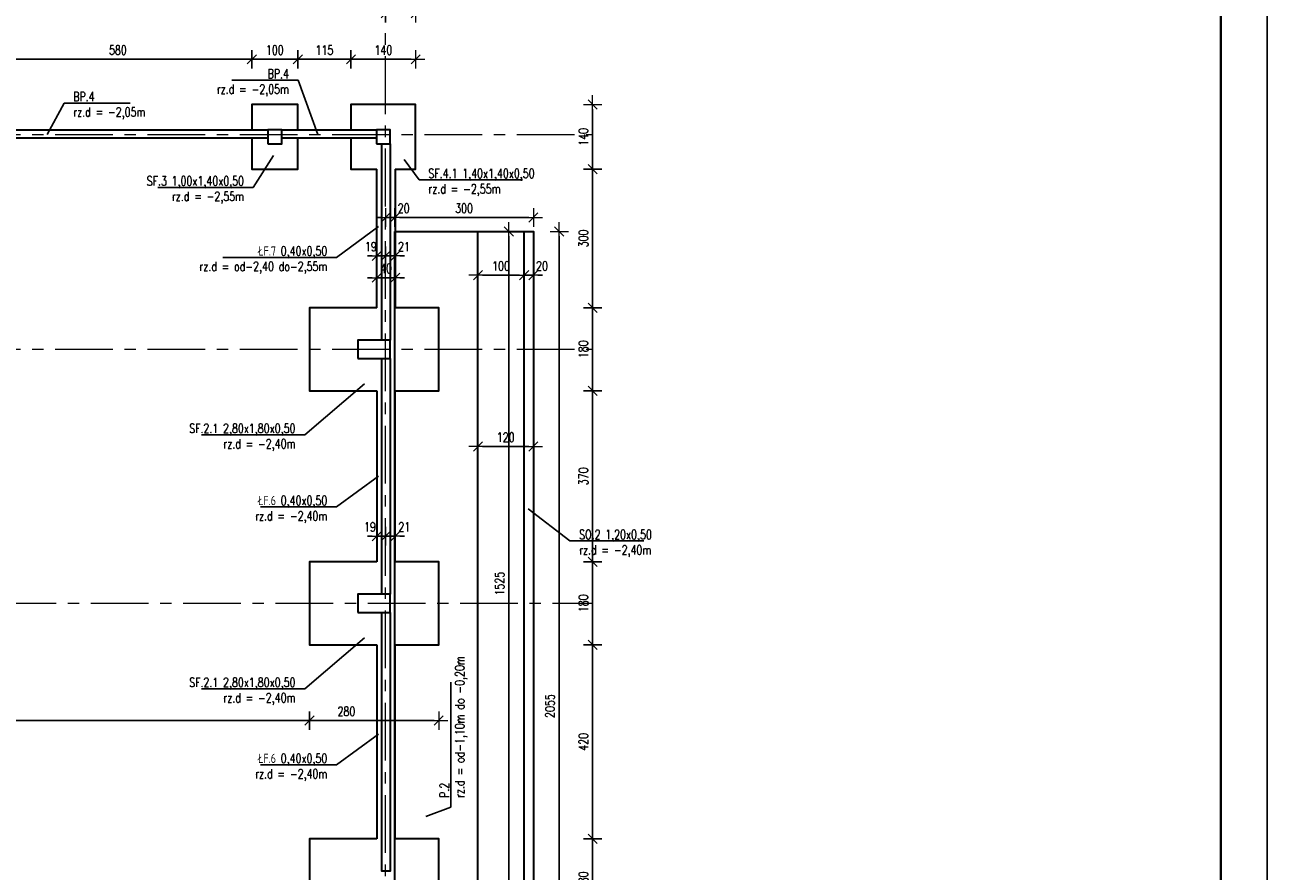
# Model space of a CAD drawing. Header units: millimetres. Extents: x -873 to 1675, y 11424 to 16190.
# Tile 13 of 14: x -136 to 133, y 15837 to 16020. Entities that reach past the tile are written whole.
import ezdxf
from ezdxf import colors
from ezdxf.entities.mleader import LeaderData, LeaderLine
from ezdxf.math import Vec2, Vec3

# ---------------------------------------------------------------- set-up
doc = ezdxf.new("R2010")
doc.units = ezdxf.units.MM
doc.header["$LTSCALE"] = 10
doc.linetypes.add('MITTE', pattern=[2, 1.25, -0.25, 0.25, -0.25])
doc.layers.get('Defpoints').update_dxf_attribs({"color": 1})
doc.layers.add('_FORMATKA', color=8, linetype='Continuous', plot=False)
for name, color, linetype, lineweight in [('_RAMKA', 7, 'Continuous', 35), ('PS_DIM', 4, 'Continuous', 13), ('PS_Object', 30, 'Continuous', 13), ('PS_SOLID', 7, 'Continuous', 30)]:
    doc.layers.add(name, color=color, linetype=linetype, lineweight=lineweight)
doc.styles.add('simplex', font='simplex.shx', dxfattribs={"width": 0.75})
doc.dimstyles.new('1_10_PRZ', dxfattribs={"dimtxt": 2, "dimasz": 1, "dimexe": 2, "dimexo": 5, "dimgap": 1, "dimtad": 1, "dimdec": 0, "dimlfac": 10, "dimtxsty": 'simplex', "dimblk": 'dimznak', "dimcen": 2, "dimse1": 1, "dimse2": 1, "dimclrt": 3, "dimadec": 1, "dimazin": 0, "dimtfac": 1, "dimtdec": 0, "dimtix": 1, "dimtmove": 2, "dimatfit": 3, "dimldrblk": 'dim-grot', "dimfxl": 1, "dimarcsym": 0})

# ---------------------------------------------------------------- blocks, each defined once
blk = doc.blocks.new('dim-grot')
blk.add_hatch(color=256).paths.add_polyline_path([(0, 0), (-2, 0.5), (-2, -0.5)])
blk.add_lwpolyline([(0, 0), (-2, 0.5), (-2, -0.5), (0, 0)])
blk = doc.blocks.new('dimznak')
at = {"color": 0}
for points in [[(-2, 0), (2, 0)], [(0, 2), (0, -2)]]:
    blk.add_lwpolyline(points, dxfattribs=at)
at = {"color": 2}
blk.add_lwpolyline([(1, 1), (-1, -1)], dxfattribs=at)
blk = doc.blocks.new('_None')
blk = doc.blocks.new('*D76')
at = {"layer": 'Defpoints', "color": 0, "transparency": 16777216}
for p in [(-33.01, 15975.56), (-33.01, 15823.06), (-31.27, 15823.06)]:
    blk.add_point(p, dxfattribs=at)
at = {"layer": 'PS_DIM', "color": 0, "lineweight": -2, "transparency": 16777216}
blk.add_line((-31.27, 15974.56), (-31.27, 15824.06), dxfattribs=at)
for p, rotation in [((-31.27, 15975.56), 90), ((-31.27, 15823.06), 270)]:
    blk.add_blockref('dimznak', p, dxfattribs=dict(at, rotation=rotation))
at = {"layer": 'PS_DIM', "color": 3, "transparency": 16777216, "insert": (-33.27, 15899.31), "char_height": 2, "attachment_point": 5, "rotation": 90, "style": 'simplex'}
blk.add_mtext('1525', dxfattribs=at)
blk = doc.blocks.new('*D129')
at = {"layer": 'Defpoints', "color": 0, "transparency": 16777216}
for p in [(-27.98, 15968.55), (-25.98, 15968.55), (-27.98, 15966.09)]:
    blk.add_point(p, dxfattribs=at)
at = {"layer": 'PS_DIM', "color": 0, "lineweight": -2, "transparency": 16777216}
for p, q in [((-28.98, 15966.09), (-29.98, 15966.09)), ((-25.98, 15966.09), (-27.98, 15966.09)), ((-24.98, 15966.09), (-23.98, 15966.09))]:
    blk.add_line(p, q, dxfattribs=at)
blk.add_blockref('dimznak', (-27.98, 15966.09), dxfattribs=at)
at = {"layer": 'PS_DIM', "color": 0, "lineweight": -2, "transparency": 16777216, "rotation": 180}
blk.add_blockref('dimznak', (-25.98, 15966.09), dxfattribs=at)
at = {"layer": 'PS_DIM', "color": 3, "transparency": 16777216, "insert": (-24.1, 15968.09), "char_height": 2, "attachment_point": 5, "style": 'simplex'}
blk.add_mtext('20', dxfattribs=at)
blk = doc.blocks.new('*D130')
at = {"layer": 'Defpoints', "color": 0, "transparency": 16777216}
for p in [(-27.98, 15968.55), (-37.98, 15966.09), (-37.98, 15966.09)]:
    blk.add_point(p, dxfattribs=at)
at = {"layer": 'PS_DIM', "color": 0, "lineweight": -2, "transparency": 16777216}
blk.add_line((-28.98, 15966.09), (-36.98, 15966.09), dxfattribs=at)
at = {"layer": 'PS_DIM', "color": 0, "lineweight": -2, "transparency": 16777216, "rotation": 180}
blk.add_blockref('dimznak', (-37.98, 15966.09), dxfattribs=at)
at = {"layer": 'PS_DIM', "color": 0, "lineweight": -2, "transparency": 16777216}
blk.add_blockref('dimznak', (-27.98, 15966.09), dxfattribs=at)
at = {"layer": 'PS_DIM', "color": 3, "transparency": 16777216, "insert": (-32.98, 15968.09), "char_height": 2, "attachment_point": 5, "style": 'simplex'}
blk.add_mtext('100', dxfattribs=at)
blk = doc.blocks.new('*D132')
at = {"layer": 'Defpoints', "color": 0, "transparency": 16777216}
for p in [(-55.98, 15978.6), (-57.98, 15973.96), (-55.98, 15975.56)]:
    blk.add_point(p, dxfattribs=at)
at = {"layer": 'PS_DIM', "color": 0, "lineweight": -2, "transparency": 16777216}
for p, q in [((-58.98, 15978.6), (-59.98, 15978.6)), ((-57.98, 15978.6), (-55.98, 15978.6)), ((-54.98, 15978.6), (-53.98, 15978.6))]:
    blk.add_line(p, q, dxfattribs=at)
blk.add_blockref('dimznak', (-57.98, 15978.6), dxfattribs=at)
at = {"layer": 'PS_DIM', "color": 0, "lineweight": -2, "transparency": 16777216, "rotation": 180}
blk.add_blockref('dimznak', (-55.98, 15978.6), dxfattribs=at)
at = {"layer": 'PS_DIM', "color": 3, "transparency": 16777216, "insert": (-54.06, 15980.6), "char_height": 2, "attachment_point": 5, "style": 'simplex'}
blk.add_mtext('20', dxfattribs=at)
blk = doc.blocks.new('*D139')
at = {"layer": 'Defpoints', "color": 0, "transparency": 16777216}
for p in [(-59.88, 15966.01, -150.42), (-55.88, 15966.01, -150.42), (-55.88, 15965.57)]:
    blk.add_point(p, dxfattribs=at)
at = {"layer": 'PS_DIM', "color": 0, "lineweight": -2, "transparency": 16777216}
for p, q in [((-60.88, 15965.57), (-61.88, 15965.57)), ((-59.88, 15965.57), (-55.88, 15965.57)), ((-54.88, 15965.57), (-53.88, 15965.57))]:
    blk.add_line(p, q, dxfattribs=at)
blk.add_blockref('dimznak', (-59.88, 15965.57), dxfattribs=at)
at = {"layer": 'PS_DIM', "color": 0, "lineweight": -2, "transparency": 16777216, "rotation": 180}
blk.add_blockref('dimznak', (-55.88, 15965.57), dxfattribs=at)
at = {"layer": 'PS_DIM', "color": 3, "transparency": 16777216, "insert": (-57.88, 15967.57), "char_height": 2, "attachment_point": 5, "style": 'simplex'}
blk.add_mtext('40', dxfattribs=at)
blk = doc.blocks.new('*D140')
at = {"layer": 'Defpoints', "color": 0, "transparency": 16777216}
for p in [(-59.88, 15970.81, -150.42), (-57.98, 15970.81), (-57.98, 15970.29)]:
    blk.add_point(p, dxfattribs=at)
at = {"layer": 'PS_DIM', "color": 0, "lineweight": -2, "transparency": 16777216}
for p, q in [((-60.88, 15970.29), (-61.88, 15970.29)), ((-59.88, 15970.29), (-57.98, 15970.29)), ((-56.98, 15970.29), (-55.98, 15970.29))]:
    blk.add_line(p, q, dxfattribs=at)
blk.add_blockref('dimznak', (-59.88, 15970.29), dxfattribs=at)
at = {"layer": 'PS_DIM', "color": 0, "lineweight": -2, "transparency": 16777216, "rotation": 180}
blk.add_blockref('dimznak', (-57.98, 15970.29), dxfattribs=at)
at = {"layer": 'PS_DIM', "color": 3, "transparency": 16777216, "insert": (-61.18, 15972.29), "char_height": 2, "attachment_point": 5, "style": 'simplex'}
blk.add_mtext('19', dxfattribs=at)
blk = doc.blocks.new('*D141')
at = {"layer": 'Defpoints', "color": 0, "transparency": 16777216}
for p in [(-57.98, 15970.81), (-55.88, 15970.29, -150.42), (-55.88, 15970.29)]:
    blk.add_point(p, dxfattribs=at)
at = {"layer": 'PS_DIM', "color": 0, "lineweight": -2, "transparency": 16777216}
for p, q in [((-58.98, 15970.29), (-59.98, 15970.29)), ((-57.98, 15970.29), (-55.88, 15970.29)), ((-54.88, 15970.29), (-53.88, 15970.29))]:
    blk.add_line(p, q, dxfattribs=at)
blk.add_blockref('dimznak', (-57.98, 15970.29), dxfattribs=at)
at = {"layer": 'PS_DIM', "color": 0, "lineweight": -2, "transparency": 16777216, "rotation": 180}
blk.add_blockref('dimznak', (-55.88, 15970.29), dxfattribs=at)
at = {"layer": 'PS_DIM', "color": 3, "transparency": 16777216, "insert": (-54, 15972.29), "char_height": 2, "attachment_point": 5, "style": 'simplex'}
blk.add_mtext('21', dxfattribs=at)
blk = doc.blocks.new('*U147')
at = {"layer": '_FORMATKA', "lineweight": -3}
blk.add_lwpolyline([(-1000, 0), (0, 0), (0, 420), (-1000, 420)], close=True, dxfattribs=at)
at = {"layer": '_RAMKA', "lineweight": -3, "const_width": 0.5}
blk.add_lwpolyline([(-970, 10), (-10, 10), (-10, 410), (-970, 410)], close=True, dxfattribs=at)
blk = doc.blocks.new('*D203')
at = {"layer": 'Defpoints', "color": 0, "transparency": 16777216}
for p in [(-57.98, 16022.84), (-57.98, 16003.06), (-51.48, 16003.06, 0.43)]:
    blk.add_point(p, dxfattribs=at)
at = {"layer": 'PS_DIM', "color": 0, "lineweight": -2, "transparency": 16777216}
blk.add_line((-52.48, 16022.84), (-56.98, 16022.84), dxfattribs=at)
at = {"layer": 'PS_DIM', "color": 0, "lineweight": -2, "transparency": 16777216, "rotation": 180}
blk.add_blockref('dimznak', (-57.98, 16022.84), dxfattribs=at)
at = {"layer": 'PS_DIM', "color": 0, "lineweight": -2, "transparency": 16777216}
blk.add_blockref('dimznak', (-51.48, 16022.84), dxfattribs=at)
at = {"layer": 'PS_DIM', "color": 3, "transparency": 16777216, "insert": (-54.73, 16024.84), "char_height": 2, "attachment_point": 5, "style": 'simplex'}
blk.add_mtext('65', dxfattribs=at)
blk = doc.blocks.new('*D226')
at = {"layer": 'Defpoints', "color": 0, "transparency": 16777216}
for p in [(-59.88, 15911.29, -150.42), (-57.98, 15911.29), (-57.98, 15909.61)]:
    blk.add_point(p, dxfattribs=at)
at = {"layer": 'PS_DIM', "color": 0, "lineweight": -2, "transparency": 16777216}
for p, q in [((-60.88, 15909.61), (-61.88, 15909.61)), ((-59.88, 15909.61), (-57.98, 15909.61)), ((-56.98, 15909.61), (-55.98, 15909.61))]:
    blk.add_line(p, q, dxfattribs=at)
blk.add_blockref('dimznak', (-59.88, 15909.61), dxfattribs=at)
at = {"layer": 'PS_DIM', "color": 0, "lineweight": -2, "transparency": 16777216, "rotation": 180}
blk.add_blockref('dimznak', (-57.98, 15909.61), dxfattribs=at)
at = {"layer": 'PS_DIM', "color": 3, "transparency": 16777216, "insert": (-61.38, 15911.61), "char_height": 2, "attachment_point": 5, "style": 'simplex'}
blk.add_mtext('19', dxfattribs=at)
blk = doc.blocks.new('*D227')
at = {"layer": 'Defpoints', "color": 0, "transparency": 16777216}
for p in [(-57.98, 15911.29), (-55.88, 15911.59, -150.42), (-55.88, 15909.61)]:
    blk.add_point(p, dxfattribs=at)
at = {"layer": 'PS_DIM', "color": 0, "lineweight": -2, "transparency": 16777216}
for p, q in [((-58.98, 15909.61), (-59.98, 15909.61)), ((-57.98, 15909.61), (-55.88, 15909.61)), ((-54.88, 15909.61), (-53.88, 15909.61))]:
    blk.add_line(p, q, dxfattribs=at)
blk.add_blockref('dimznak', (-57.98, 15909.61), dxfattribs=at)
at = {"layer": 'PS_DIM', "color": 0, "lineweight": -2, "transparency": 16777216, "rotation": 180}
blk.add_blockref('dimznak', (-55.88, 15909.61), dxfattribs=at)
at = {"layer": 'PS_DIM', "color": 3, "transparency": 16777216, "insert": (-53.92, 15911.61), "char_height": 2, "attachment_point": 5, "style": 'simplex'}
blk.add_mtext('21', dxfattribs=at)

msp = doc.modelspace()

# ---------------------------------------------------------------- linework, layer by layer
at = {"color": 4}
msp.add_line((-42.95, 15975.56), (-41.09, 15975.56), dxfattribs=at)
at = {"layer": 'PS_Object', "color": 5, "linetype": 'MITTE'}
for p, q in [((-57.98, 15761.01), (-57.98, 16032.1)), ((-749.57, 15996.56), (-12.99, 15996.56)), ((-749.57, 15950.06), (-12.99, 15950.06)), ((-821.85, 15895.06), (-12.99, 15895.06))]:
    msp.add_line(p, q, dxfattribs=at)
at = {"layer": 'PS_SOLID', "color": 73}
for p, q in [((-59.88, 15959.06, -150.42), (-59.88, 15989.06, -150.42)), ((-55.88, 15989.06, -150.42), (-55.88, 15959.06, -150.42))]:
    msp.add_line(p, q, dxfattribs=at)
at = {"layer": 'PS_SOLID', "color": 150}
for p, q in [((-59.88, 15941.06, -150.42), (-59.88, 15904.06, -150.42)), ((-55.88, 15904.06, -150.42), (-55.88, 15941.06, -150.42)), ((-59.88, 15886.06, -150.42), (-59.88, 15844.06, -150.42)), ((-55.88, 15844.06, -150.42), (-55.88, 15886.06, -150.42))]:
    msp.add_line(p, q, dxfattribs=at)
at = {"layer": 'PS_SOLID', "color": 111, "elevation": 0.43}
for points in [[(-76.98, 15997.56), (-76.98, 16003.06), (-86.98, 16003.06), (-86.98, 15997.56)], [(-86.98, 15995.76), (-86.98, 15989.06), (-76.98, 15989.06), (-76.98, 15995.76)]]:
    msp.add_lwpolyline(points, dxfattribs=at)
at = {"layer": 'PS_SOLID', "color": 51, "elevation": 0.43}
for points in [[(-55.88, 15989.06), (-51.48, 15989.06), (-51.48, 16003.06), (-65.48, 16003.06), (-65.48, 15997.56)], [(-65.48, 15995.76), (-65.48, 15989.06), (-59.88, 15989.06)]]:
    msp.add_lwpolyline(points, dxfattribs=at)
at = {"layer": 'PS_SOLID', "color": 141}
for points, elevation in [([(-148.48, 15997.56), (-83.48, 15997.56), (-83.48, 15995.76), (-148.48, 15995.76)], -150.42), ([(-80.48, 15997.56), (-59.98, 15997.56), (-59.98, 15995.76), (-80.48, 15995.76)], 0.43)]:
    msp.add_lwpolyline(points, close=True, dxfattribs=dict(at, elevation=elevation))
at = {"layer": 'PS_SOLID', "color": 111, "elevation": 0.43}
msp.add_lwpolyline([(-83.48, 15994.56), (-80.48, 15994.56), (-80.48, 15997.56), (-83.48, 15997.56)], close=True, dxfattribs=at)
at = {"layer": 'PS_SOLID', "color": 51, "elevation": 0.43}
msp.add_lwpolyline([(-59.98, 15994.56), (-56.98, 15994.56), (-56.98, 15997.56), (-59.98, 15997.56)], close=True, dxfattribs=at)
at = {"layer": 'PS_SOLID', "color": 73, "elevation": -150.42}
msp.add_lwpolyline([(-58.78, 15994.56), (-56.98, 15994.56), (-56.98, 15952.06), (-58.78, 15952.06)], close=True, dxfattribs=at)
at = {"layer": 'PS_SOLID', "color": 21}
msp.add_lwpolyline([(-55.98, 15975.56), (-25.98, 15975.56), (-25.98, 15770.07), (-55.98, 15770.07)], close=True, dxfattribs=at)
for points in [[(-55.98, 15772.07), (-27.98, 15772.07), (-27.98, 15975.56)], [(-46.48, 15782.07), (-37.98, 15782.07), (-37.98, 15975.56)]]:
    msp.add_lwpolyline(points, dxfattribs=at)
at = {"layer": 'PS_SOLID', "color": 201, "elevation": 0.43}
for points in [[(-59.88, 15959.06), (-74.48, 15959.06), (-74.48, 15941.06), (-59.88, 15941.06)], [(-55.88, 15941.06), (-46.48, 15941.06), (-46.48, 15959.06), (-55.88, 15959.06)], [(-59.88, 15904.06), (-74.48, 15904.06), (-74.48, 15886.06), (-59.88, 15886.06)], [(-55.88, 15886.06), (-46.48, 15886.06), (-46.48, 15904.06), (-55.88, 15904.06)], [(-59.88, 15844.06), (-74.48, 15844.06), (-74.48, 15826.06), (-59.88, 15826.06)], [(-55.88, 15826.06), (-46.48, 15826.06), (-46.48, 15844.06), (-55.88, 15844.06)]]:
    msp.add_lwpolyline(points, dxfattribs=at)
for points in [[(-63.98, 15948.06), (-56.98, 15948.06), (-56.98, 15952.06), (-63.98, 15952.06)], [(-63.98, 15893.06), (-56.98, 15893.06), (-56.98, 15897.06), (-63.98, 15897.06)]]:
    msp.add_lwpolyline(points, close=True, dxfattribs=at)
at = {"layer": 'PS_SOLID', "color": 150, "elevation": -150.42}
for points in [[(-58.78, 15948.06), (-56.98, 15948.06), (-56.98, 15897.06), (-58.78, 15897.06)], [(-58.78, 15893.06), (-56.98, 15893.06), (-56.98, 15837.06), (-58.78, 15837.06)]]:
    msp.add_lwpolyline(points, close=True, dxfattribs=at)

# ---------------------------------------------------------------- block references
at = {"layer": 'PS_DIM'}
msp.add_blockref('*U147', (132.97, 15694.1), dxfattribs=at)

# ---------------------------------------------------------------- dimensions: what is measured, and where the dimension line sits
for base, p1, p2 in [((-56.98, 16054.87), (-696.98, 15997.56), (-56.98, 15997.56, 0.43)), ((-57.98, 16022.84), (-256.48, 16022.84), (-57.98, 16009.32)), ((-86.98, 16012.85), (-144.98, 16003.06, 0.43), (-86.98, 16003.06, 0.43)), ((-76.98, 16012.85), (-86.98, 16003.06, 0.43), (-76.98, 16003.06, 0.43)), ((-65.48, 16012.85), (-76.98, 16003.06, 0.43), (-65.48, 16003.06, 0.43)), ((-51.48, 16012.85), (-65.48, 16003.06, 0.43), (-51.48, 16003.06, 0.43)), ((-25.98, 15978.6), (-55.98, 15975.56), (-25.98, 15975.56)), ((-25.98, 15929.03), (-37.98, 15929.7), (-25.98, 15929.7)), ((-74.48, 15869.66), (-248.98, 15887.56), (-74.48, 15886.06, 0.43)), ((-25.98, 15805.5), (-55.98, 15854.61), (-25.98, 15854.61))]:
    msp.add_linear_dim(base=base, p1=p1, p2=p2, dimstyle='1_10_PRZ', dxfattribs=at).render()
for base, p1, p2, picture, middle in [((-57.98, 16022.84), (-51.48, 16003.06, 0.43), (-57.98, 16003.06), '*D203', (-54.73, 16024.84)), ((-55.88, 15965.57), (-59.88, 15966.01, -150.42), (-55.88, 15966.01, -150.42), '*D139', (-57.88, 15967.57)), ((-37.98, 15966.09), (-27.98, 15968.55), (-37.98, 15966.09), '*D130', (-32.98, 15968.09))]:
    dim = msp.add_linear_dim(base=base, p1=p1, p2=p2, dimstyle='1_10_PRZ', dxfattribs=at)
    dim.commit()
    dim.dimension.update_dxf_attribs({"geometry": picture, "text_midpoint": middle})
for base, p1, p2 in [((-13.14, 16003.06), (-51.48, 15989.06, 0.43), (-51.48, 16003.06, 0.43)), ((-13.14, 15989.06), (-46.48, 15959.06, 0.43), (-51.48, 15989.06, 0.43)), ((-20.37, 15975.56), (-25.98, 15770.07), (-25.98, 15975.56)), ((-13.14, 15959.06), (-46.48, 15941.06, 0.43), (-46.48, 15959.06, 0.43)), ((-13.14, 15941.06), (-46.48, 15904.06, 0.43), (-46.48, 15941.06, 0.43)), ((-13.14, 15904.06), (-46.48, 15886.06, 0.43), (-46.48, 15904.06, 0.43)), ((-13.14, 15886.06), (-46.48, 15844.06, 0.43), (-46.48, 15886.06, 0.43)), ((-13.14, 15844.06), (-46.48, 15826.06, 0.43), (-46.48, 15844.06, 0.43))]:
    msp.add_linear_dim(base=base, p1=p1, p2=p2, angle=90, dimstyle='1_10_PRZ', dxfattribs=at).render()
for base, p1, p2, picture, middle in [((-55.98, 15978.6), (-57.98, 15973.96), (-55.98, 15975.56), '*D132', (-54.06, 15980.6)), ((-57.98, 15970.29), (-59.88, 15970.81, -150.42), (-57.98, 15970.81), '*D140', (-61.18, 15972.29)), ((-55.88, 15970.29), (-57.98, 15970.81), (-55.88, 15970.29, -150.42), '*D141', (-54, 15972.29)), ((-27.98, 15966.09), (-25.98, 15968.55), (-27.98, 15968.55), '*D129', (-24.1, 15968.09)), ((-57.98, 15909.61), (-59.88, 15911.29, -150.42), (-57.98, 15911.29), '*D226', (-61.38, 15911.61)), ((-55.88, 15909.61), (-57.98, 15911.29), (-55.88, 15911.59, -150.42), '*D227', (-53.92, 15911.61))]:
    dim = msp.add_linear_dim(base=base, p1=p1, p2=p2, dimstyle='1_10_PRZ', dxfattribs=at)
    dim.commit()
    dim.dimension.update_dxf_attribs({"geometry": picture, "text_midpoint": middle, "dimtype": 160})
dim = msp.add_linear_dim(base=(-31.27, 15823.06), p1=(-33.01, 15975.56), p2=(-33.01, 15823.06), angle=90, dimstyle='1_10_PRZ', dxfattribs=at)
dim.commit()
dim.dimension.update_dxf_attribs({"geometry": '*D76', "text_midpoint": (-33.27, 15899.31)})
msp.add_linear_dim(base=(-46.48, 15869.66), p1=(-74.48, 15886.06, 0.43), p2=(-46.48, 15886.06, 0.43), location=(-66.47, 15871.66), dimstyle='1_10_PRZ', dxfattribs=at).render()

# ---------------------------------------------------------------- leaders
at = {"layer": 'PS_DIM', "color": 3}
ml = msp.add_multileader_mtext('Standard', dxfattribs=at)
ml.set_content('BP.4\\Prz.d = -2,05m', color=3, style='simplex')
ml.set_leader_properties()
ml.set_arrow_properties(name='NONE')
ml.build(insert=Vec2(0, 0))
ml.multileader.update_dxf_attribs({"text_left_attachment_type": 6, "text_right_attachment_type": 6, "dogleg_length": 1})
ctx = ml.context
ctx.base_point, ctx.char_height, ctx.landing_gap_size, ctx.plane_origin = Vec3(-97.13, 16008.33), 2, 1, Vec3(-10.2, 16118.84)
ctx.left_attachment, ctx.right_attachment, ctx.text_align_type = 6, 6, 2
notes = []
notes.append((ctx, [(1, (1, 1, 0), (-76.92, 16008.33), (-1, 0), 1, [(0, [(-72.65, 15996.56)], 0, [])])]))
ctx.mtext.insert, ctx.mtext.alignment, ctx.mtext.flow_direction = Vec3(-78.92, 16010.73), 3, 5
ml = msp.add_multileader_mtext('Standard', dxfattribs=at)
ml.set_content('BP.4\\Prz.d = -2,05m', color=3, style='simplex')
ml.set_leader_properties()
ml.set_arrow_properties(name='NONE')
ml.build(insert=Vec2(0, 0))
ml.multileader.update_dxf_attribs({"text_left_attachment_type": 6, "text_right_attachment_type": 6, "dogleg_length": 1})
ctx = ml.context
ctx.base_point, ctx.char_height, ctx.landing_gap_size, ctx.plane_origin = Vec3(-126.64, 16003.38), 2, 1, Vec3(-68.89, 16118.84)
ctx.left_attachment, ctx.right_attachment = 6, 6
notes.append((ctx, [(0, (1, 1, 0), (-127.64, 16003.38), (1, 0), 1, [(0, [(-131.33, 15996.56)], 0, [])])]))
ctx.mtext.insert, ctx.mtext.flow_direction = Vec3(-125.64, 16005.78), 5
ml = msp.add_multileader_mtext('Standard', dxfattribs=at)
ml.set_content('SF.3 1,00x1,40x0,50\\Prz.d = -2,55m', color=3, style='simplex')
ml.set_leader_properties()
ml.set_arrow_properties(name='NONE')
ml.build(insert=Vec2(0, 0))
ml.multileader.update_dxf_attribs({"text_left_attachment_type": 6, "text_right_attachment_type": 6, "dogleg_length": 1})
ctx = ml.context
ctx.base_point, ctx.char_height, ctx.landing_gap_size, ctx.plane_origin = Vec3(-112.29, 15985.12), 2, 1, Vec3(-22.95, 16066.72)
ctx.left_attachment, ctx.right_attachment, ctx.text_align_type = 6, 6, 2
notes.append((ctx, [(1, (1, 1, 0), (-86.65, 15985.12), (-1, 0), 1, [(0, [(-82.3, 15992.04)], 0, [])])]))
ctx.mtext.insert, ctx.mtext.alignment, ctx.mtext.flow_direction = Vec3(-88.65, 15987.52), 3, 5
ml = msp.add_multileader_mtext('Standard', dxfattribs=at)
ml.set_content('SF.4.1 1,40x1,40x0,50\\Prz.d = -2,55m', color=3, style='simplex')
ml.set_leader_properties()
ml.set_arrow_properties(name='NONE')
ml.build(insert=Vec2(0, 0))
ml.multileader.update_dxf_attribs({"text_left_attachment_type": 6, "text_right_attachment_type": 6, "dogleg_length": 1})
ctx = ml.context
ctx.base_point, ctx.char_height, ctx.landing_gap_size, ctx.plane_origin = Vec3(-49.71, 15986.74), 2, 1, Vec3(8.63, 16068.35)
ctx.left_attachment, ctx.right_attachment = 6, 6
notes.append((ctx, [(0, (1, 1, 0), (-50.71, 15986.74), (1, 0), 1, [(0, [(-53.93, 15991.19)], 0, [])])]))
ctx.mtext.insert, ctx.mtext.flow_direction = Vec3(-48.71, 15989.14), 5
ml = msp.add_multileader_mtext('Standard', dxfattribs=at)
ml.set_content('ŁF.7 0,40x0,50\\Prz.d = od-2,40 do-2,55m', color=3, style='simplex')
ml.set_leader_properties()
ml.set_arrow_properties(name='NONE')
ml.build(insert=Vec2(0, 0))
ml.multileader.update_dxf_attribs({"text_left_attachment_type": 6, "text_right_attachment_type": 6, "dogleg_length": 1})
ctx = ml.context
ctx.base_point, ctx.char_height, ctx.landing_gap_size, ctx.plane_origin = Vec3(-102.47, 15969.95, -150.42), 2, 1, Vec3(-2.68, 16055.47, -150.42)
ctx.left_attachment, ctx.right_attachment, ctx.text_align_type = 6, 6, 2
notes.append((ctx, [(1, (1, 1, 0), (-68.61, 15969.95, -150.42), (-1, 0), 1, [(0, [(-59.55, 15976.62, -150.42)], 0, [])])]))
ctx.mtext.insert, ctx.mtext.alignment, ctx.mtext.flow_direction = Vec3(-70.61, 15972.35, -150.42), 3, 5
ml = msp.add_multileader_mtext('Standard', dxfattribs=at)
ml.set_content('SF.2.1 2,80x1,80x0,50\\Prz.d = -2,40m', color=3, style='simplex')
ml.set_leader_properties()
ml.set_arrow_properties(name='NONE')
ml.build(insert=Vec2(0, 0))
ml.multileader.update_dxf_attribs({"text_left_attachment_type": 6, "text_right_attachment_type": 6, "dogleg_length": 1})
ctx = ml.context
ctx.base_point, ctx.char_height, ctx.landing_gap_size, ctx.plane_origin = Vec3(-103.3, 15931.54), 2, 1, Vec3(0, 16019.73)
ctx.left_attachment, ctx.right_attachment, ctx.text_align_type = 6, 6, 2
notes.append((ctx, [(1, (1, 1, 0), (-75.51, 15931.54), (-1, 0), 1, [(0, [(-62.56, 15942.57)], 0, [])])]))
ctx.mtext.insert, ctx.mtext.alignment, ctx.mtext.flow_direction = Vec3(-77.51, 15933.94), 3, 5
ml = msp.add_multileader_mtext('Standard', dxfattribs=at)
ml.set_content('ŁF.6 0,40x0,50\\Prz.d = -2,40m', color=3, style='simplex')
ml.set_leader_properties()
ml.set_arrow_properties(name='NONE')
ml.build(insert=Vec2(0, 0))
ml.multileader.update_dxf_attribs({"text_left_attachment_type": 6, "text_right_attachment_type": 6, "dogleg_length": 1})
ctx = ml.context
ctx.base_point, ctx.char_height, ctx.landing_gap_size, ctx.plane_origin = Vec3(-88.83, 15915.92, -150.42), 2, 1, Vec3(-2.68, 16001.44, -150.42)
ctx.left_attachment, ctx.right_attachment, ctx.text_align_type = 6, 6, 2
notes.append((ctx, [(1, (1, 1, 0), (-68.61, 15915.92, -150.42), (-1, 0), 1, [(0, [(-59.55, 15922.59, -150.42)], 0, [])])]))
ctx.mtext.insert, ctx.mtext.alignment, ctx.mtext.flow_direction = Vec3(-70.61, 15918.32, -150.42), 3, 5
ml = msp.add_multileader_mtext('Standard', dxfattribs=at)
ml.set_content('SO.2 1,20x0,50\\Prz.d = -2,40m', color=3, style='simplex')
ml.set_leader_properties()
ml.set_arrow_properties(name='NONE')
ml.build(insert=Vec2(0, 0))
ml.multileader.update_dxf_attribs({"text_left_attachment_type": 6, "text_right_attachment_type": 6, "dogleg_length": 1})
ctx = ml.context
ctx.base_point, ctx.char_height, ctx.landing_gap_size, ctx.plane_origin = Vec3(-17.06, 15908.56), 2, 1, Vec3(30.2, 15994.37)
ctx.left_attachment, ctx.right_attachment = 6, 6
notes.append((ctx, [(0, (1, 1, 0), (-18.06, 15908.56), (1, 0), 1, [(0, [(-27.07, 15915.52)], 0, [])])]))
ctx.mtext.insert, ctx.mtext.flow_direction = Vec3(-16.06, 15910.96), 5
ml = msp.add_multileader_mtext('Standard', dxfattribs=at)
ml.set_content('SF.2.1 2,80x1,80x0,50\\Prz.d = -2,40m', color=3, style='simplex')
ml.set_leader_properties()
ml.set_arrow_properties(name='NONE')
ml.build(insert=Vec2(0, 0))
ml.multileader.update_dxf_attribs({"text_left_attachment_type": 6, "text_right_attachment_type": 6, "dogleg_length": 1})
ctx = ml.context
ctx.base_point, ctx.char_height, ctx.landing_gap_size, ctx.plane_origin = Vec3(-103.3, 15876.54), 2, 1, Vec3(0, 15964.73)
ctx.left_attachment, ctx.right_attachment, ctx.text_align_type = 6, 6, 2
notes.append((ctx, [(1, (1, 1, 0), (-75.51, 15876.54), (-1, 0), 1, [(0, [(-62.56, 15887.57)], 0, [])])]))
ctx.mtext.insert, ctx.mtext.alignment, ctx.mtext.flow_direction = Vec3(-77.51, 15878.94), 3, 5
ml = msp.add_multileader_mtext('Standard', dxfattribs=at)
ml.set_content('P.2\\Prz.d = od-1,10m do -0,20m', color=3, style='simplex')
ml.set_leader_properties()
ml.set_arrow_properties(name='NONE')
ml.build(insert=Vec2(0, 0))
ml.multileader.update_dxf_attribs({"text_left_attachment_type": 6, "text_right_attachment_type": 6, "dogleg_length": 1})
ctx = ml.context
ctx.base_point, ctx.char_height, ctx.landing_gap_size, ctx.plane_origin, ctx.plane_x_axis, ctx.plane_y_axis = Vec3(-43.85, 15851.95), 2, 1, Vec3(4.42, 15936.76), Vec3(0, 1), Vec3(-1, 0)
ctx.left_attachment, ctx.right_attachment = 6, 6
notes.append((ctx, [(0, (1, 1, 0), (-43.85, 15850.95), (0, 1), 1, [(0, [(-49.29, 15848.89)], 0, [])])]))
ctx.mtext.insert, ctx.mtext.text_direction, ctx.mtext.rotation, ctx.mtext.flow_direction = Vec3(-46.25, 15852.95), Vec3(0, 1), 1.570796, 5
ml = msp.add_multileader_mtext('Standard', dxfattribs=at)
ml.set_content('ŁF.6 0,40x0,50\\Prz.d = -2,40m', color=3, style='simplex')
ml.set_leader_properties()
ml.set_arrow_properties(name='NONE')
ml.build(insert=Vec2(0, 0))
ml.multileader.update_dxf_attribs({"text_left_attachment_type": 6, "text_right_attachment_type": 6, "dogleg_length": 1})
ctx = ml.context
ctx.base_point, ctx.char_height, ctx.landing_gap_size, ctx.plane_origin = Vec3(-88.83, 15860.08, -150.42), 2, 1, Vec3(-2.68, 15945.61, -150.42)
ctx.left_attachment, ctx.right_attachment, ctx.text_align_type = 6, 6, 2
notes.append((ctx, [(1, (1, 1, 0), (-68.61, 15860.08, -150.42), (-1, 0), 1, [(0, [(-59.55, 15866.75, -150.42)], 0, [])])]))
ctx.mtext.insert, ctx.mtext.alignment, ctx.mtext.flow_direction = Vec3(-70.61, 15862.48, -150.42), 3, 5
for ctx, leaders in notes:
    for number, flags, end, landing, length, lines in leaders:
        leader = LeaderData()
        leader.index, (leader.has_last_leader_line, leader.has_dogleg_vector, leader.attachment_direction) = number, flags
        leader.last_leader_point, leader.dogleg_vector, leader.dogleg_length = Vec3(end), Vec3(landing), length
        for number, points, colour, breaks in lines:
            line = LeaderLine()
            line.index, line.vertices, line.color, line.breaks = number, Vec3.list(points), colors.encode_raw_color(colour), breaks
            leader.lines.append(line)
        ctx.leaders.append(leader)

doc.saveas('drawing.dxf')
